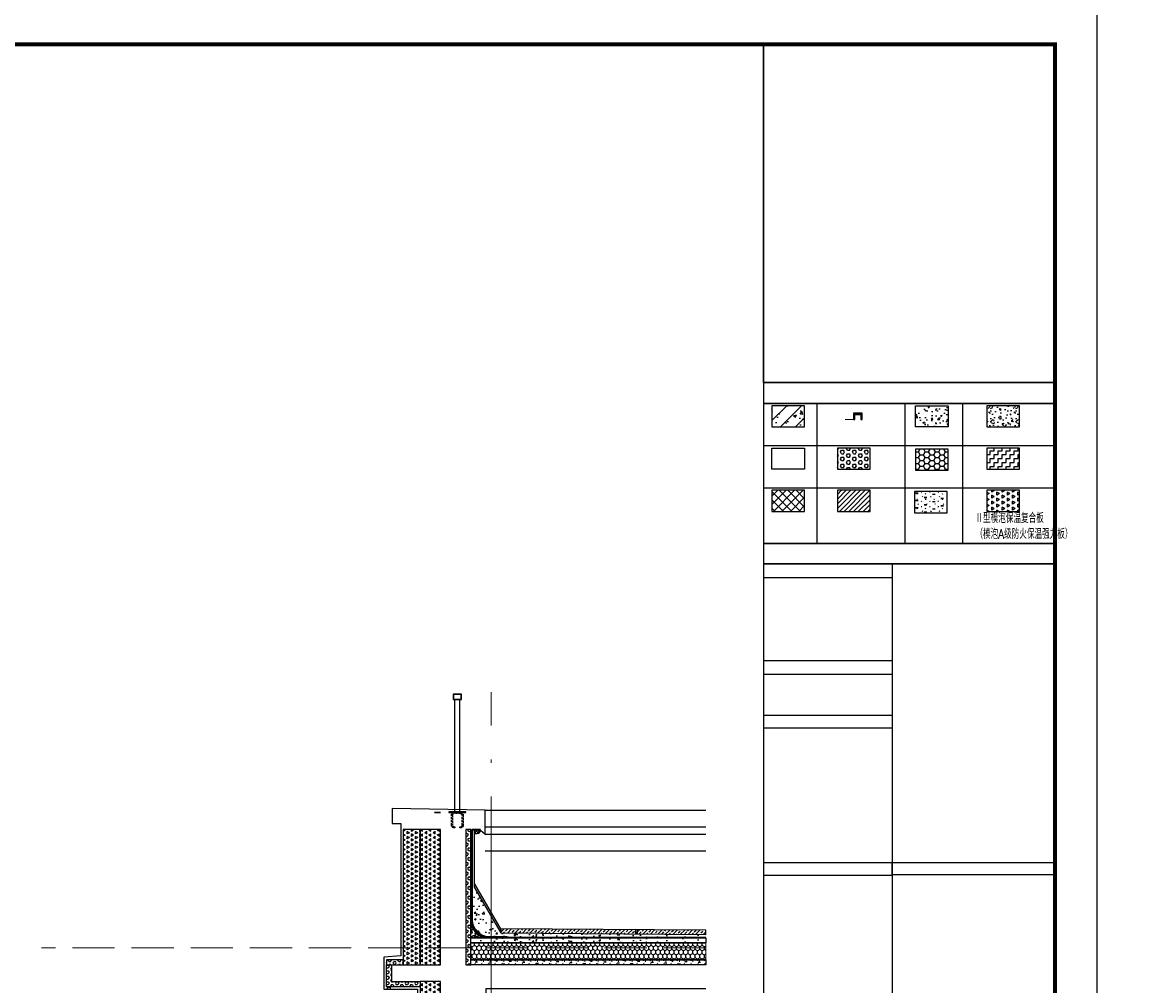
# Model space of a CAD drawing. Extents: x 447288 to 563800, y -194684 to 241749.
# Tile 34 of 91: x 477034 to 483591, y -155954 to -150252. Entities that reach past the tile are written whole.
import ezdxf

# ---------------------------------------------------------------- set-up
doc = ezdxf.new("R2010")
doc.units = 0
doc.header["$LTSCALE"] = 1000
doc.linetypes.add('DASH', pattern=[0.35, 0.25, -0.1])
doc.linetypes.add('DOTE', pattern=[2.4200000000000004, 2, -0.2, 0.02, -0.2])
doc.layers.get('0').update_dxf_attribs({"lineweight": 20})
doc.layers.add('A-ASIS', color=115, linetype='DASH', lineweight=0, plot=False)
for name, color, linetype in [('A-ELEV-LIN1', 40, 'Continuous'), ('A-ELEV-THIN', 7, 'Continuous'), ('A-FACE', 7, 'Continuous'), ('A-GLAZ-MULL', 135, 'Continuous'), ('A-HRAL', 3, 'Continuous'), ('A-L_HATCH-建筑立面填充', 253, 'Continuous'), ('A-OVER', 7, 'Continuous'), ('A-PUB_DIM', 3, 'Continuous'), ('A-WATER-LAYER', 7, 'Continuous'), ('fill', 252, 'Continuous'), ('PUB_HATCH', 8, 'Continuous'), ('PUB_TEXT', 7, 'Continuous'), ('PUB_TITLE', 4, 'Continuous'), ('SURFACE', 6, 'Continuous'), ('墙身图例说明$0$PUB_HATCH', 8, 'Continuous'), ('详图填充-建筑用保温砂浆', 8, 'Continuous'), ('详图填充-细石混凝土、混凝土', 8, 'Continuous'), ('详图现充-水泥砂浆', 8, 'Continuous')]:
    doc.layers.add(name, color=color, linetype=linetype)
doc.layers.add('DOTE', color=10, linetype='DOTE', lineweight=9)
doc.layers.add('详图填充-防水层', color=126, linetype='Continuous', lineweight=200)
doc.styles.add('_TCH_DIM', font='SIMPLEX.shx', dxfattribs={"width": 0.8, "bigfont": 'GBCBIG.shx'})

# ---------------------------------------------------------------- blocks, each defined once
blk = doc.blocks.new('HesiBlk_20210815100903313')
at = {"layer": 'A-FACE'}
blk.add_hatch(color=251, dxfattribs=at).paths.add_polyline_path([(20, 0), (0, 0), (0, -15), (3, -15), (3, -3), (17, -3), (17, -15), (20, -15)])
at = {"layer": 'A-ASIS'}
blk.add_lwpolyline([(0, -15), (-20, -15)], dxfattribs=at)
at = {"layer": 'A-FACE'}
blk.add_lwpolyline([(20, 0), (0, 0), (0, -15), (3, -15), (3, -3), (17, -3), (17, -15), (20, -15)], close=True, dxfattribs=at)
blk = doc.blocks.new('XFBVDA')
at = {"layer": 'A-L_HATCH-建筑立面填充'}
h = blk.add_hatch(dxfattribs=at)
h.set_pattern_fill('TRIANG', color=256, scale=10, angle=90)
h.set_pattern_definition([(150, (356.3454416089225, -1018.11124353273), (-24.74667295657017, -14.28749487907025), [14.28750000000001, -14.28750000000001]), (210, (356.3454416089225, -1018.11124353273), (-2.9565701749e-06, -28.57499487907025), [14.2875, -14.2875]), (90, (343.9720916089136, -1025.254993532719), (-24.74667, 14.2875), [14.2875, -14.2875])])
h.paths.add_polyline_path([(-323.8313267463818, -510.9323963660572), (-323.8313267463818, -610.9323963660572), (-169.2088827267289, -610.9323963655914), (-169.2088827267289, -510.9323963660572)])
at = {"layer": 'fill'}
h = blk.add_hatch(dxfattribs=at)
h.set_pattern_fill('钢筋混凝土', color=256, scale=20, style=0)
h.set_pattern_definition([(45, (-1361.316447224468, 135.9887286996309), (-35.35533905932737, 35.35533905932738), []), (50, (-1361.316447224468, 135.9887286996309), (143.4520365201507, -12.55042699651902), [15, -165]), (355, (-1361.316447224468, 135.9887286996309), (-27.7502667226, 150.4384267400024), [12, -132]), (100.4514, (-1349.362111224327, 134.9428606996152), (115.7018763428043, 137.8879084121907), [12.74803799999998, -140.2284223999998]), (46.1842, (-1361.316447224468, 175.9887286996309), (213.4482097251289, -33.10380286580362), [22.5, -247.5]), (96.63559999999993, (-1343.52909822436, 173.2300672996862), (186.9325411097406, 194.8235741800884), [19.12205759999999, -210.3425999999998]), (351.1842000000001, (-1361.316447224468, 175.9887286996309), (186.9323890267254, 194.823720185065), [18.00000000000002, -198.0000000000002]), (21, (-1341.316447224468, 165.9887286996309), (119.3814104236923, -80.52377813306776), [15, -165]), (326, (-1341.316447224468, 165.9887286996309), (48.66306638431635, 145.0300090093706), [12, -132]), (71.4514, (-1331.368000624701, 159.2784074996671), (168.044525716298, 64.50609934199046), [12.748038, -140.2284224]), (37.5, (-1361.316447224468, 135.9887286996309), (2.431971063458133, 66.57877076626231), [0, -130.4, 0, -134, 0, -132.5]), (7.5, (-1361.316447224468, 135.9887286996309), (52.61390748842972, 78.88234237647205), [0, -76.39999999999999, 0, -127.4, 0, -50.5]), (327.5, (-1405.916447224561, 135.9887286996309), (106.7644872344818, -4.510974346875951), [0, -50, 0, -156, 0, -207]), (317.5, (-1425.916447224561, 135.9887286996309), (116.6372338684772, 20.02099646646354), [0, -65, 0, -103.6, 0, -147])])
h.paths.add_polyline_path([(-1186.688383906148, -110.8991616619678), (-1341.310827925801, -110.8991616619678), (-1341.310827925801, -210.8991616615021), (-1186.688383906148, -210.8991616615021)])
h = blk.add_hatch(dxfattribs=at)
h.set_pattern_fill('混凝土', color=256, scale=10, style=0)
h.set_pattern_definition([(50, (-1026.19588932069, 135.9887286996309), (71.72601826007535, -6.27521349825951), [7.5, -82.5]), (355, (-1026.19588932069, 135.9887286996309), (-13.8751333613, 75.21921337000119), [6, -66]), (100.4514, (-1020.218721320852, 135.465794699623), (57.85093817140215, 68.94395420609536), [6.374018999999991, -70.1142111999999]), (46.1842, (-1026.19588932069, 155.9887286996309), (106.7241048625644, -16.55190143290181), [11.25, -123.75]), (96.63559999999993, (-1017.302214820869, 154.6093979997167), (93.46627055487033, 97.41178709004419), [9.561028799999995, -105.1712999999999]), (351.1842000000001, (-1026.19588932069, 155.9887286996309), (93.46619451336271, 97.41186009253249), [9.000000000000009, -99.00000000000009]), (21, (-1016.19588932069, 150.9887286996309), (59.69070521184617, -40.26188906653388), [7.5, -82.5]), (326, (-1016.19588932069, 150.9887286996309), (24.33153319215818, 72.5150045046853), [6, -66]), (71.4514, (-1011.221666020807, 147.6335680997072), (84.02226285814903, 32.25304967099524), [6.374019, -70.1142112]), (37.5, (-1026.19588932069, 135.9887286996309), (1.215985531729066, 33.28938538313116), [0, -65.19999999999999, 0, -67, 0, -66.25]), (7.5, (-1026.19588932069, 135.9887286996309), (26.30695374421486, 39.44117118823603), [0, -38.2, 0, -63.7, 0, -25.25]), (327.5, (-1048.495889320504, 135.9887286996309), (53.3822436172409, -2.255487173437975), [0, -25, 0, -78, 0, -103.5]), (317.5, (-1058.495889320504, 135.9887286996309), (58.31861693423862, 10.01049823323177), [0, -32.5, 0, -51.8, 0, -73.5])])
h.paths.add_polyline_path([(-661.1902699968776, -110.9656310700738), (-506.5678259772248, -110.9656310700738), (-506.5678259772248, -210.9656310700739), (-661.1902699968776, -210.9656310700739)])
h = blk.add_hatch(dxfattribs=at)
h.set_pattern_fill('加气混凝土', color=256, scale=10, angle=0.000253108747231, style=0)
h.set_pattern_definition([(0.000253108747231, (-443553.731375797, -246828.926279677), (59.99946988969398, 120.0002650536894), [0, -120]), (0.000253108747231, (-443623.9313042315, -246845.126589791), (59.99946988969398, 120.0002650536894), [0, -120]), (0.000253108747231, (-443584.9312989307, -246846.3264175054), (59.99946988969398, 120.0002650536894), [0, -120]), (0.000253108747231, (-443542.3314553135, -246810.9262293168), (59.99946988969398, 120.0002650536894), [0, -120]), (0.000253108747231, (-443592.1312724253, -246852.3264493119), (59.99946988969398, 120.0002650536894), [0, -120]), (0.000253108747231, (-443530.3317892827, -246735.3261763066), (59.99946988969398, 120.0002650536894), [0, -120]), (0.000253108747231, (-443566.9317468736, -246744.9263379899), (59.99946988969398, 120.0002650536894), [0, -120]), (0.000253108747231, (-443547.7316806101, -246759.9262531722), (59.99946988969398, 120.0002650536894), [0, -120]), (0.000253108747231, (-443645.5316700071, -246762.3266852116), (59.99946988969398, 120.0002650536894), [0, -120]), (0.000253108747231, (-443586.7316461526, -246767.7264254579), (59.99946988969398, 120.0002650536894), [0, -120]), (0.000253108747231, (-443609.5315109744, -246798.3265261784), (59.99946988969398, 120.0002650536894), [0, -120]), (0.000253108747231, (-443608.3313121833, -246843.3265208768), (59.99946988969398, 120.0002650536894), [0, -120]), (0.000253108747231, (-443563.3312909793, -246848.1263220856), (59.99946988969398, 120.0002650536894), [0, -120]), (0.000253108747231, (-443530.3315242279, -246795.3261763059), (59.99946988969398, 120.0002650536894), [0, -120]), (0.000253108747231, (-443642.5314420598, -246813.9266719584), (59.99946988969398, 120.0002650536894), [0, -120]), (0.000253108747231, (-443632.3315321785, -246793.5266268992), (59.99946988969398, 120.0002650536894), [0, -120]), (0.000253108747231, (-443585.5314950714, -246801.9264201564), (59.99946988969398, 120.0002650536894), [0, -120]), (0.000253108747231, (-443602.3314182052, -246819.3264943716), (59.99946988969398, 120.0002650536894), [0, -120]), (0.000253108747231, (-443611.9315931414, -246779.7265367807), (59.99946988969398, 120.0002650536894), [0, -120]), (0.000253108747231, (-443596.9317919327, -246734.7264705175), (59.99946988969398, 120.0002650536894), [0, -120]), (0.000253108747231, (-443637.7313307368, -246839.1266507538), (59.99946988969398, 120.0002650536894), [0, -120]), (0.000253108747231, (-443571.7316832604, -246759.3263591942), (59.99946988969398, 120.0002650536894), [0, -120]), (0.000253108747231, (-443627.5316912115, -246757.5266056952), (59.99946988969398, 120.0002650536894), [0, -120]), (0.000253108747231, (-443637.1317601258, -246741.9266481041), (59.99946988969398, 120.0002650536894), [0, -120]), (130.6015471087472, (-443537.7030517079, -246772.89763767), (-300.0015870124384, 359.9986762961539), [5.268310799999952, -2207.422199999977]), (18.43520190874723, (-443546.2744902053, -246770.611961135), (299.9994687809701, 120.0013243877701), [5.421047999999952, -753.5255799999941]), (90.00025310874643, (-443546.2744674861, -246775.7548179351), (59.99946988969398, 120.0002650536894), [5.1428568, -234.85713]), (161.5653041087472, (-443541.1316031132, -246777.469081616), (-300.0005316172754, 119.9986657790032), [5.421048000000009, -753.5255800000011]), (53.13035540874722, (-443541.1316031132, -246777.469081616), (59.99947000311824, 120.0002649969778), [5.714286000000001, -594.2856999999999]), (135.0002531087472, (-443536.5599042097, -246838.6119078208), (-60.00053736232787, 119.999726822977), [4.848731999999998, -334.56252]), (45.00025310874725, (-443543.4170474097, -246838.6119381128), (59.99946950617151, 120.0002645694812), [4.848731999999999, -334.56252]), (135.0002531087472, (-443539.9884606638, -246842.0405029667), (-60.00053736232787, 119.999726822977), [4.848731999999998, -334.56252]), (45.00025310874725, (-443539.9884606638, -246842.0405029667), (59.99946950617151, 120.0002645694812), [4.848731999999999, -334.56252]), (116.5653041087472, (-443594.2745409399, -246758.040743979), (-0.0010706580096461, 239.9999934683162), [6.388765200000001, -127.7753]), (180.0002531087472, (-443597.1317061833, -246752.3264718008), (-60.00053010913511, 119.9997349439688), [6.857143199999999, -113.14285]), (63.43520190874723, (-443606.8459689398, -246758.0407995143), (-0.0010596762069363, 239.9999988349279), [6.388765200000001, -127.7753]), (116.5653041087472, (-443603.9888036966, -246763.7550728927), (-0.0010706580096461, 239.9999934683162), [6.388765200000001, -127.7753]), (0.000253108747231, (-443603.9888036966, -246763.7550728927), (59.99946988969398, 120.0002650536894), [6.857143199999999, -113.14285]), (63.43520190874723, (-443597.1316556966, -246763.7550426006), (-0.0010596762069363, 239.9999988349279), [6.388765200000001, -127.7753]), (107.1029811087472, (-443549.1315101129, -246798.6119673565), (-180.0026436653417, 599.9992057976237), [7.7722692, -3256.5805]), (143.9728791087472, (-443551.4172573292, -246791.1834122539), (-1140.003696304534, 839.9949629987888), [7.7722692, -1624.404]), (180.0002531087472, (-443557.7029915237, -246786.6120112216), (-60.00053010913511, 119.9997349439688), [7.4285712, -112.57142]), (36.02762640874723, (-443571.4172565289, -246791.1835006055), (1139.99628079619, 840.0050269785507), [7.772269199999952, -1624.403999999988]), (71.56530420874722, (-443573.702940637, -246798.0406479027), (179.997350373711, 600.0007941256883), [7.228063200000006, -751.7185600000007]), (107.1029811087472, (-443571.4171934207, -246805.4692138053), (-180.0026436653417, 599.9992057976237), [7.7722692, -3256.5805]), (143.9728791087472, (-443565.1314592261, -246810.0406100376), (-1140.003696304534, 839.9949629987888), [7.7722692, -1624.404]), (0.000253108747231, (-443565.1314592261, -246810.0406100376), (59.99946988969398, 120.0002650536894), [7.4285712, -112.57142]), (36.02762640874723, (-443557.7028880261, -246810.0405772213), (1139.99628079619, 840.0050269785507), [7.772269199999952, -1624.403999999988]), (71.56530420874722, (-443551.4171942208, -246805.4691254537), (179.997350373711, 600.0007941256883), [7.228063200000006, -751.7185600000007]), (150.2553711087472, (-443547.9889002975, -246742.6119691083), (-180.0005305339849, 119.9992033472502), [4.607003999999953, -962.8639199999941]), (90.00025310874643, (-443551.9888898, -246744.8976999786), (59.99946988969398, 120.0002650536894), [4.571428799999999, -235.42855]), (29.74513440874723, (-443551.9888898, -246744.8976999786), (179.9994699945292, 120.0007946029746), [4.607004, -962.8639200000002]), (116.5653041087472, (-443575.9885237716, -246827.7549499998), (-0.0010706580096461, 239.9999934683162), [6.388765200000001, -127.7753]), (168.6903201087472, (-443578.8456914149, -246822.0406706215), (-540.0005305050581, 119.9976114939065), [5.827450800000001, -1217.9371]), (41.18617820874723, (-443589.1313935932, -246824.8978560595), (1499.99415969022, 1320.00661481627), [6.074368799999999, -2545.160400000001]), (90.00025310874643, (-443589.1313683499, -246830.6121480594), (59.99946988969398, 120.0002650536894), [5.714286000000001, -234.2857]), (138.8143271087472, (-443584.5599218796, -246834.6121238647), (-1500.00580453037, 1319.993382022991), [6.074368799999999, -2545.160400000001]), (16.69949730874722, (-443584.5599218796, -246834.6121238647), (1979.997334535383, 600.0087405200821), [5.965890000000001, -2499.707500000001]), (60.94564900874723, (-443578.8456434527, -246832.8978146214), (59.99946973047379, 120.0002639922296), [5.8832172, -2465.0679]), (109.9833591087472, (-443626.2744591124, -246777.4694577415), (-300.0037118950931, 839.9986724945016), [6.688400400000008, -2802.439500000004]), (155.5562981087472, (-443628.5601988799, -246771.1837526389), (-780.0015932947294, 359.9965468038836), [6.904597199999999, -2893.0263]), (24.44420780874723, (-443641.1316268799, -246771.1838081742), (779.9984100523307, 360.003443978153), [6.904597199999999, -2893.0263]), (70.01714650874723, (-443643.4173111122, -246777.4695334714), (299.9962901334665, 840.0013231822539), [6.6884004, -2802.439500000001]), (109.9833591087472, (-443641.1315713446, -246783.755237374), (-300.0037118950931, 839.9986724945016), [6.688400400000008, -2802.439500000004]), (160.0171461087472, (-443634.8458412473, -246786.0409240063), (-300.000530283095, 119.9986692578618), [6.6884004, -1397.8755]), (19.98335960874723, (-443634.8458412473, -246786.0409240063), (299.9994682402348, 120.0013250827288), [6.6884004, -1397.8755]), (70.01714650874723, (-443628.5601433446, -246783.7551818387), (299.9962901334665, 840.0013231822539), [6.6884004, -2802.439500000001]), (122.0056361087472, (-443581.7029839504, -246788.3264036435), (-60.00053816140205, 119.9997288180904), [5.3908464, -1126.6868]), (18.43520190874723, (-443589.7029957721, -246785.4692953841), (299.9994687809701, 120.0013243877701), [5.421047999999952, -753.5255799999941]), (90.00025310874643, (-443589.702973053, -246790.6121533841), (59.99946988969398, 120.0002650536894), [5.1428568, -234.85713]), (161.5653041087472, (-443584.5601086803, -246792.3264158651), (-300.0005316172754, 119.9986657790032), [5.421048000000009, -753.5255800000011]), (54.46257530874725, (-443584.5601086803, -246792.3264158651), (419.9973488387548, 600.0018544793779), [4.915614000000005, -2059.642300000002]), (116.5653041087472, (-443616.5599944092, -246817.4694132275), (-0.0010706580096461, 239.9999934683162), [6.388765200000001, -127.7753]), (180.0002531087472, (-443619.4171596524, -246811.7551338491), (-60.00053010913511, 119.9997349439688), [6.285714, -113.71428]), (59.03649650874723, (-443629.131422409, -246817.4694687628), (59.99947008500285, 120.0002644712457), [6.663945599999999, -1392.7644]), (120.9640091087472, (-443625.7028291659, -246823.1837336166), (-60.00053830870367, 119.9997294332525), [6.663945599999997, -1392.764399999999]), (0.000253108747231, (-443625.7028291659, -246823.1837336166), (59.99946988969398, 120.0002650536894), [6.285714, -113.71428]), (63.43520190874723, (-443619.4171091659, -246823.183705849), (-0.0010596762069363, 239.9999988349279), [6.388765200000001, -127.7753])])
h.paths.add_polyline_path([(-169.204182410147, -110.9323963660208), (-323.8266264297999, -110.9323963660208), (-323.8266264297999, -210.9323963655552), (-169.204182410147, -210.9323963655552)])
h = blk.add_hatch(dxfattribs=at)
h.set_pattern_fill('HEX', color=256, scale=10, style=0)
h.set_pattern_definition([(0, (-1741.154689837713, 135.9887286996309), (0, 16.49778), [9.525, -19.05]), (119.9999999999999, (-1741.154689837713, 135.9887286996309), (-14.28749658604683, -8.248889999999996), [9.524999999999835, -19.04999999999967]), (60, (-1731.629689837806, 135.9887286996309), (-14.28749658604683, 8.248890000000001), [9.525, -19.05])])
h.paths.add_polyline_path([(-1031.149070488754, -310.9656310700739), (-1031.149070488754, -410.9656310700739), (-876.5266264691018, -410.9656310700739), (-876.5266264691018, -310.9656310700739)])
h = blk.add_hatch(dxfattribs=at)
h.set_pattern_fill('纤维材料', color=256, scale=10)
h.set_pattern_definition([(0, (-998493.9454929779, 579038.3795890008), (18.75, 18.75), [18.75, -18.75]), (90, (-998475.195492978, 579038.3795890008), (-18.75, 18.75), [18.75, -18.75])])
h.paths.add_polyline_path([(-323.8289767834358, -310.9656310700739), (-323.8289767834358, -410.9656310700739), (-169.2065327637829, -410.9656310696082), (-169.2065327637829, -310.9656310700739)])
h = blk.add_hatch(dxfattribs=at)
h.set_pattern_fill('HONEY', color=256, scale=10)
h.set_pattern_definition([(0, (356.3454416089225, -1018.11124353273), (23.8125, 13.74815), [15.875, -31.75]), (119.9999999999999, (356.3454416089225, -1018.11124353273), (-23.81249715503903, 13.74815492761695), [15.87499999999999, -31.74999999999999]), (60, (356.3454416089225, -1018.11124353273), (2.8449609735e-06, 27.49630492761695), [-31.75, 15.875])])
h.paths.add_polyline_path([(-507.0414743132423, -315.9075180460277), (-661.6639183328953, -315.9075180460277), (-661.6639183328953, -415.907518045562), (-507.0414743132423, -415.907518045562)])
h = blk.add_hatch(dxfattribs=at)
h.set_pattern_fill('ANSI31', color=256, scale=10, angle=0.000253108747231, style=0)
h.set_pattern_definition([(45.00025310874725, (-443606.4475186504, -247192.3596707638), (-11.22536973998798, 11.22527056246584), [])])
h.paths.add_polyline_path([(-1031.1402572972, -510.9656310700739), (-1031.1402572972, -610.9656310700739), (-876.5178132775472, -610.9656310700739), (-876.5178132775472, -510.9656310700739)])
at = {"layer": 'PUB_HATCH'}
h = blk.add_hatch(dxfattribs=at)
h.set_pattern_fill('多孔材料', color=256, scale=10, style=0)
h.set_pattern_definition([(45, (-440731.6180893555, -230634.2207364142), (-20.00002033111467, 20.00002033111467), []), (135, (-440731.6180893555, -230634.2207364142), (-20.00002033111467, -20.00002033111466), [])])
h.paths.add_polyline_path([(-1341.313178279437, -510.9656310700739), (-1341.313178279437, -610.9656310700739), (-1186.690734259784, -610.9656310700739), (-1186.690734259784, -510.9656310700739)])
at = {"layer": '墙身图例说明$0$PUB_HATCH'}
h = blk.add_hatch(dxfattribs=at)
h.set_pattern_fill('焦渣矿渣', color=256, scale=10)
h.set_pattern_definition([(0, (-444275.8369940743, -247198.51501474), (20, 34.64), [4, -36]), (300, (-444275.8369940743, -247198.51501474), (39.99911998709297, -0.0005080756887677), [4, -36]), (240, (-444271.8369940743, -247198.51501474), (19.99911998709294, -34.64050807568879), [4.000000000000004, -36.00000000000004]), (270, (-444259.8369940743, -247198.51501474), (40, -20.00000000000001), [6, -28.64]), (270, (-444255.8369940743, -247198.51501474), (40, -20.00000000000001), [6, -28.64]), (270, (-444251.8369940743, -247198.51501474), (40, -20.00000000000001), [6, -28.64])])
h.paths.add_polyline_path([(-510.9072886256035, -517.1209750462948), (-665.5297326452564, -517.1209750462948), (-665.5297326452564, -617.1209750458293), (-510.9072886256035, -617.1209750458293)])
for points in [[(-1380.000000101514, 7.276e-12), (0, 7.276e-12), (0, -99.99999999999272), (-1380.000000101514, -99.99999999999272)], [(-1186.688383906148, -110.8991616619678), (-1341.310827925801, -110.8991616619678), (-1341.310827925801, -210.8991616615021), (-1186.688383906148, -210.8991616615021)], [(-661.1902699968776, -110.9656310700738), (-506.5678259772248, -110.9656310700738), (-506.5678259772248, -210.9656310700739), (-661.1902699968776, -210.9656310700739)], [(-169.204182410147, -110.9323963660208), (-323.8266264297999, -110.9323963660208), (-323.8266264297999, -210.9323963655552), (-169.204182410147, -210.9323963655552)], [(-1341.310828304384, -310.9636042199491), (-1186.688384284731, -310.9636042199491), (-1186.688384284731, -410.963604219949), (-1341.310828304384, -410.963604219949)], [(-1031.149070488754, -310.9656310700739), (-1031.149070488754, -410.9656310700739), (-876.5266264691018, -410.9656310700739), (-876.5266264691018, -310.9656310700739)], [(-323.8289767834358, -310.9656310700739), (-323.8289767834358, -410.9656310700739), (-169.2065327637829, -410.9656310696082), (-169.2065327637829, -310.9656310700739)], [(-507.0414743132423, -315.9075180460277), (-661.6639183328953, -315.9075180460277), (-661.6639183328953, -415.907518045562), (-507.0414743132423, -415.907518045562)], [(-1341.313178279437, -510.9656310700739), (-1341.313178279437, -610.9656310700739), (-1186.690734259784, -610.9656310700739), (-1186.690734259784, -510.9656310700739)], [(-1031.1402572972, -510.9656310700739), (-1031.1402572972, -610.9656310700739), (-876.5178132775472, -610.9656310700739), (-876.5178132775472, -510.9656310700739)], [(-510.9072886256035, -517.1209750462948), (-665.5297326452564, -517.1209750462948), (-665.5297326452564, -617.1209750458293), (-510.9072886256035, -617.1209750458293)], [(-323.8313267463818, -510.9323963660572), (-323.8313267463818, -610.9323963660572), (-169.2088827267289, -610.9323963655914), (-169.2088827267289, -510.9323963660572)], [(-1380.001375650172, -762.6508601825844), (-0.0048287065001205, -762.6508601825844), (-0.00172652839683, -3367.39566172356), (-1379.998273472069, -3367.39566172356)]]:
    blk.add_lwpolyline(points, close=True)
at = {"layer": 'A-FACE'}
blk.add_lwpolyline([(-820.3515221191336, -858.3166326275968), (-0.0047147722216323, -858.3158138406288)], dxfattribs=at)
at = {"layer": 'A-OVER'}
blk.add_lwpolyline([(-1380.000000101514, -99.99999999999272), (0, -99.99999999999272), (-0.0058752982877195, -762.6508601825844), (-1380.005875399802, -762.6508601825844)], close=True, dxfattribs=at)
at = {"layer": 'A-OVER', "color": 1}
for points in [[(-1380.001137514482, -858.3158843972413), (-771.9595634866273, -858.3157492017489), (-771.9595634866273, -925.3775109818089), (-1380.001137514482, -925.3776461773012)], [(-1380.001165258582, -1316.807004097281), (-771.9591241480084, -1316.806868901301), (-771.9591241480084, -1382.581791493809), (-1380.001165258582, -1382.581926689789)], [(-1380.005318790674, -1575.765824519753), (-771.9588775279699, -1575.765758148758), (-771.9588775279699, -1637.643177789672), (-1380.005318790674, -1637.643244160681)], [(-1380.011531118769, -2272.076866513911), (-771.9582093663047, -2272.076800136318), (-771.9582093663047, -2333.954219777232), (-1380.011531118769, -2333.95428615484)], [(-771.9582107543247, -2272.076800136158), (-0.0029958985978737, -2272.07638428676), (-0.0029958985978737, -2331.060833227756), (-771.9582107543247, -2331.06124907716)], [(-771.9574787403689, -3036.17998881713), (-0.0020873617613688, -3036.179430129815), (-0.0020873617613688, -3092.664206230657), (-771.9574787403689, -3092.664764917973)]]:
    blk.add_lwpolyline(points, close=True, dxfattribs=at)
at = {"layer": 'A-OVER'}
blk.add_lwpolyline([(-771.9595956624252, -858.3152540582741), (-771.9571880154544, -3367.39566172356)], dxfattribs=at)
at = {"layer": 'A-PUB_DIM'}
for p, q in [((-0.0011753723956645, -300.0664694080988), (-1380.001175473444, -300.0664694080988)), ((-0.0023503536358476, -500.0664694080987), (-1380.00235045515, -500.0664694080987)), ((-0.0023503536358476, -700.0664694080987), (-0.0039360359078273, -700.0664694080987)), ((-0.003525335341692, -762.6508601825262), (-1380.003525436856, -762.6508601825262)), ((-0.0035101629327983, -858.3158138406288), (-1380.003510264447, -858.3158138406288))]:
    blk.add_line(p, q, dxfattribs=at)
for points in [[(-1128.404625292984, -99.99999999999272), (-1128.404625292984, -762.6508601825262)], [(-711.41979811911, -99.99999999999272), (-711.41979811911, -762.6508601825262)], [(-439.1058523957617, -99.99999999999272), (-439.1058523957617, -762.6508601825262)], [(-1128.404625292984, -762.6357884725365), (-1128.404625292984, -762.6508601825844)], [(-730.000000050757, -762.6357884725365), (-730.000000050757, -762.6508601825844)], [(-421.5592408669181, -762.6357884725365), (-421.5592408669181, -762.6508601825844)]]:
    blk.add_lwpolyline(points, dxfattribs=at)
at = {"xscale": 2, "yscale": 2, "zscale": 2}
blk.add_blockref('HesiBlk_20210815100903313', (-954.3405080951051, -146.393227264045), dxfattribs=at)
at = {"layer": 'PUB_TEXT', "color": 1, "insert": (-377.6459092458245, -620.4555624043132), "char_height": 30, "attachment_point": 1, "style": '_TCH_DIM'}
blk.add_mtext('{\\H1.5x;Ⅱ型模泡保温复合板\\P（模泡A级防火保温强力板） }', dxfattribs=at)
blk = doc.blocks.new('*U188')
at = {"layer": 'PUB_HATCH'}
h = blk.add_hatch(dxfattribs=at)
h.set_pattern_fill('HEX', color=256, scale=10, style=0)
h.set_pattern_definition([(0, (-753316.3483564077, 93899.3072005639), (0, 16.49778), [9.525, -19.05]), (120, (-753316.3483564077, 93899.3072005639), (-14.28749658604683, -8.248889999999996), [9.524999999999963, -19.04999999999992]), (60, (-753306.8233564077, 93899.3072005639), (-14.28749658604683, 8.248890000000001), [9.525, -19.05])])
h.paths.add_polyline_path([(-30.00000275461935, 30.00000275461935), (-30.00000275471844, -99.99999889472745), (-9.90887e-11, -99.99999889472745), (0, 0), (329.9255287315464, -5.82077e-11), (329.9255287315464, 30.00000275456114)])
at = {"layer": 'SURFACE'}
blk.add_lwpolyline([(-30.00000275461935, 30.00000275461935), (-30.00000275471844, -99.99999889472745), (-9.90887e-11, -99.99999889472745), (0, 0), (329.9255287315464, -5.82077e-11), (329.9255287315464, 30.00000275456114)], close=True, dxfattribs=at)
blk = doc.blocks.new('*U306')
at = {"layer": 'fill'}
h = blk.add_hatch(dxfattribs=at)
h.set_pattern_fill('TRIANG', color=256, scale=10, angle=90, style=0)
h.set_pattern_definition([(150, (0, 3558.20782674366), (-24.74667295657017, -14.28749487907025), [14.2875, -14.2875]), (210, (0, 3558.20782674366), (-2.9565701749e-06, -28.57499487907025), [14.2875, -14.2875]), (90, (-12.37335, 3551.064076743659), (-24.74667, 14.2875), [14.2875, -14.2875])])
h.paths.add_polyline_path([(-20, 2229.103909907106), (100, 2229.103909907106), (100, 1429.103916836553), (-20, 1429.103916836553)])
at = {"layer": 'SURFACE'}
blk.add_lwpolyline([(-20, 2229.103909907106), (100, 2229.103909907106), (100, 1429.103916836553), (-20, 1429.103916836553)], close=True, dxfattribs=at)
blk = doc.blocks.new('*U212')
at = {"layer": 'PUB_HATCH'}
h = blk.add_hatch(dxfattribs=at)
h.set_pattern_fill('HEX', color=256, scale=10, style=0)
h.set_pattern_definition([(0, (-753476.348362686, 93999.30724585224), (0, 16.49778), [9.525, -19.05]), (120, (-753476.348362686, 93999.30724585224), (-14.28749658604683, -8.248889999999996), [9.52499999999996, -19.04999999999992]), (60, (-753466.8233626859, 93999.30724585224), (-14.28749658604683, 8.248890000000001), [9.525, -19.05])])
h.paths.add_polyline_path([(-30.00000275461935, 30.00000275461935), (-30.00000275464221, 4.63936048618e-05), (-2.28653e-11, 4.63936048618e-05), (0, 0), (169.925522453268, -5.82077e-11), (169.925522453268, 30.00000275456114)])
at = {"layer": 'SURFACE'}
blk.add_lwpolyline([(-30.00000275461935, 30.00000275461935), (-30.00000275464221, 4.63936048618e-05), (-2.28653e-11, 4.63936048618e-05), (0, 0), (169.925522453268, -5.82077e-11), (169.925522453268, 30.00000275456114)], close=True, dxfattribs=at)
blk = doc.blocks.new('*U214')
at = {"layer": 'PUB_HATCH'}
h = blk.add_hatch(dxfattribs=at)
h.set_pattern_fill('HEX', color=256, scale=10, style=0)
h.set_pattern_definition([(0, (-753476.3490283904, 93899.3072005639), (0, 16.49778), [9.525, -19.05]), (120, (-753476.3490283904, 93899.3072005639), (-14.28749658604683, -8.248889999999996), [9.52499999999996, -19.04999999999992]), (60, (-753466.8240283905, 93899.3072005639), (-14.28749658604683, 8.248890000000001), [9.525, -19.05])])
h.paths.add_polyline_path([(-30.00000275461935, 30.00000275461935), (-30.00000275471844, -99.99999889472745), (-9.90887e-11, -99.99999889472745), (0, 0), (169.9248567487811, -5.82077e-11), (169.9248567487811, 30.00000275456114)])
at = {"layer": 'SURFACE'}
blk.add_lwpolyline([(-30.00000275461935, 30.00000275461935), (-30.00000275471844, -99.99999889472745), (-9.90887e-11, -99.99999889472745), (0, 0), (169.9248567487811, -5.82077e-11), (169.9248567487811, 30.00000275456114)], close=True, dxfattribs=at)
blk = doc.blocks.new('*U213')
at = {"layer": 'PUB_HATCH'}
h = blk.add_hatch(dxfattribs=at)
h.set_pattern_fill('HEX', color=256, scale=10, style=0)
h.set_pattern_definition([(0, (-753576.253124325, 93999.30724585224), (0, 16.49778), [9.525, -19.05]), (120, (-753576.253124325, 93999.30724585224), (-14.28749658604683, -8.248889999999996), [9.524999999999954, -19.04999999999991]), (60, (-753566.7281243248, 93999.30724585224), (-14.28749658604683, 8.248890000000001), [9.525, -19.05])])
h.paths.add_polyline_path([(-30.00000275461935, 30.00000275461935), (-30.00000275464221, 4.63936048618e-05), (-2.28653e-11, 4.63936048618e-05), (0, 0), (70.02076081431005, -5.82077e-11), (70.02076081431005, 30.00000275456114)])
at = {"layer": 'SURFACE'}
blk.add_lwpolyline([(-30.00000275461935, 30.00000275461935), (-30.00000275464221, 4.63936048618e-05), (-2.28653e-11, 4.63936048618e-05), (0, 0), (70.02076081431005, -5.82077e-11), (70.02076081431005, 30.00000275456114)], close=True, dxfattribs=at)
blk = doc.blocks.new('*U215')
at = {"layer": 'fill'}
h = blk.add_hatch(dxfattribs=at)
h.set_pattern_fill('TRIANG', color=256, scale=10, angle=90, style=0)
h.set_pattern_definition([(150, (0, 3558.207811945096), (-24.74667295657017, -14.28749487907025), [14.2875, -14.2875]), (210, (0, 3558.207811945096), (-2.9565701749e-06, -28.57499487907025), [14.2875, -14.2875]), (90, (-12.37335, 3551.064061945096), (-24.74667, 14.2875), [14.2875, -14.2875])])
h.paths.add_polyline_path([(-20, 2129.103909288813), (100, 2129.103909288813), (100, 1529.103902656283), (-20, 1529.103902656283)])
at = {"layer": 'SURFACE'}
blk.add_lwpolyline([(-20, 2129.103909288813), (100, 2129.103909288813), (100, 1529.103902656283), (-20, 1529.103902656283)], close=True, dxfattribs=at)
blk = doc.blocks.new('A$C43A258F8')
at = {"layer": 'A-GLAZ-MULL'}
blk.add_lwpolyline([(0, -50), (0, 50), (5, 50), (5, -50)], close=True, dxfattribs=at)
at = {"layer": 'A-GLAZ-MULL', "linetype": 'DASH', "ltscale": 0.05}
blk.add_lwpolyline([(79, 35), (21, 35, 0.4142135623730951), (5, 19), (5, -19, 0.4142135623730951), (21, -35), (79, -35, 0.4142135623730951), (95, -19), (95, -14), (89, -14), (89, -19, -0.4142135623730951), (79, -29), (21, -29, -0.4142135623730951), (11, -19), (11, 19, -0.4142135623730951), (21, 29), (79, 28.99999999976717, -0.4142135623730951), (89, 18.99999999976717), (89, 14), (95, 14), (95, 18.99999999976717, 0.4142135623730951), (79, 34.99999999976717)], format="xyb", dxfattribs=at)
blk = doc.blocks.new('*U305')
at = {"layer": 'A-HRAL'}
for points in [[(-74.99999999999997, 695.0000074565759), (-74.99999999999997, 665.000007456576), (-24.99999999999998, 665.000007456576), (-24.99999999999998, 695.0000074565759)], [(-72.99999999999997, 693.000007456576), (-72.99999999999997, 667.0000074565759), (-26.99999999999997, 667.0000074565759), (-26.99999999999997, 693.000007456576)]]:
    blk.add_lwpolyline(points, close=True, dxfattribs=at)
for points in [[(-64.99999998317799, 1.02154445e-08), (-64.99999999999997, 665.000007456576)], [(-34.99999998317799, 1.02154445e-08), (-34.99999999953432, 665.000007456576)]]:
    blk.add_lwpolyline(points, dxfattribs=at)
at = {"layer": 'A-GLAZ-MULL', "xscale": -1, "rotation": 90}
blk.add_blockref('A$C43A258F8', (-50, 0), dxfattribs=at)
blk = doc.blocks.new('fxgs')
h = blk.add_hatch()
h.set_pattern_fill('ANSI33', color=253, scale=9.999999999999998)
h.set_pattern_definition([(45, (-396717.2068701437, -189334.1899540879), (-22.45064030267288, 22.45064030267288), []), (45, (-396694.7562201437, -189334.1899540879), (-22.45064030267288, 22.45064030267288), [15.875, -7.9375])])
h.paths.add_polyline_path([(1321.15382343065, 298.8183689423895), (1321.403810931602, 323.8171190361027), (107.0071661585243, 332.9863016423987), (107.0072347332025, 307.9850509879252)])
at = {"layer": 'fill'}
h = blk.add_hatch(dxfattribs=at)
h.set_pattern_fill('TRIANG', color=256, scale=10, angle=90, style=0)
h.set_pattern_definition([(150, (-650656.4063907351, -19431.84150360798), (-24.74667295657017, -14.28749487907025), [14.2875, -14.2875]), (210, (-650656.4063907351, -19431.84150360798), (-2.9565701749e-06, -28.57499487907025), [14.2875, -14.2875]), (90, (-650668.7797407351, -19438.98525360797), (-24.74667, 14.2875), [14.2875, -14.2875])])
h.paths.add_polyline_path([(-370.1069527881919, 919.9999968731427), (-470.0034323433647, 919.9999968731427), (-469.8995905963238, 120.0000038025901), (-370.003111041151, 120.0000038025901)])
at = {"layer": 'PUB_HATCH'}
h = blk.add_hatch(dxfattribs=at)
h.set_pattern_fill('ANSI37', color=256, scale=8)
h.set_pattern_definition([(45, (-692676.0292060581, -202803.6510101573), (-8.980256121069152, 8.980256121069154), []), (135, (-692676.0292060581, -202803.6510101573), (-8.980256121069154, -8.980256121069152), [])])
edge = h.paths.add_edge_path()
edge.add_line((-49.99999897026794, 895.879573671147), (-32.78223605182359, 895.8795726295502))
edge.add_arc((-34.62226738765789, 917.6552965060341), 21.85332619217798, 274.8299740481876, 358.0013226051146)
edge.add_line((-12.78223605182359, 916.8931310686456), (-49.99999765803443, 916.8931308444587))
edge.add_line((-49.99999765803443, 916.8931308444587), (-49.99999897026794, 895.879573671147))
h = blk.add_hatch(dxfattribs=at)
h.set_pattern_fill('HONEY', color=256, scale=10, angle=90)
h.set_pattern_definition([(90, (-33877.37365169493, -17818.30524418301), (-13.74815, 23.8125), [15.875, -31.75]), (210, (-33877.37365169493, -17818.30524418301), (-13.74815492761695, -23.81249715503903), [15.875, -31.75]), (150, (-33877.37365169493, -17818.30524418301), (-27.49630492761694, 2.8449609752e-06), [-31.75, 15.875])])
h.paths.add_polyline_path([(-69.99999839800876, 249.9295559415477), (-69.99999840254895, 220.0000112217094), (-69.99999839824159, 220.0000112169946), (-69.99999839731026, 149.9295559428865), (1321.153823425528, 149.9295543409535), (1321.153823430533, 249.9295543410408)])
h = blk.add_hatch(dxfattribs=at)
h.set_pattern_fill('焦渣矿渣', color=256, scale=10)
h.set_pattern_definition([(0, (-32697.25853552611, -17768.23480995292), (20, 34.64), [4, -36]), (300, (-32697.25853552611, -17768.23480995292), (39.99911998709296, -0.0005080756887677), [4, -36]), (240, (-32693.25853552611, -17768.23480995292), (19.99911998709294, -34.64050807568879), [4, -36]), (270, (-32681.2585355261, -17768.23480995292), (40, -20.00000000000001), [6, -28.64]), (270, (-32677.2585355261, -17768.23480995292), (40, -20.00000000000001), [6, -28.64]), (270, (-32673.2585355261, -17768.23480995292), (40, -20.00000000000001), [6, -28.64])])
h.paths.add_polyline_path([(-69.9999984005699, 149.9295559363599), (1321.153823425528, 149.9295543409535), (1321.153823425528, 119.9999885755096), (-69.9999984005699, 119.9999901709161)])
at = {"layer": '详图填充-建筑用保温砂浆'}
h = blk.add_hatch(dxfattribs=at)
h.set_pattern_fill('HEX', color=256, scale=10, angle=270, style=0)
h.set_pattern_definition([(270, (-32335.87757651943, -17438.82378373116), (16.49778, -3e-15), [9.525, -19.05]), (29.99999999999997, (-32335.87757651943, -17438.82378373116), (-8.248889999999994, 14.28749658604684), [9.525, -19.05]), (330, (-32335.87757651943, -17448.34878373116), (8.248890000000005, 14.28749658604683), [9.525, -19.05])])
h.paths.add_polyline_path([(-69.99999765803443, 920.0006159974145), (-99.99999765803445, 920.0006159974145), (-99.99999839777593, 120.000000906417), (-69.99999839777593, 120.000000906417)])
at = {"layer": '详图填充-细石混凝土、混凝土'}
h = blk.add_hatch(dxfattribs=at)
h.set_pattern_fill('混凝土', color=256, scale=15)
h.set_pattern_definition([(50, (-361.4564402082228, 148.5582118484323), (107.589027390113, -9.412820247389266), [11.25, -123.75]), (355, (-361.4564402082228, 148.5582118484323), (-20.81270004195, 112.8288200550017), [9, -99]), (100.4514, (-352.4906882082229, 147.7738108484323), (86.77640725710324, 103.415931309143), [9.5610285, -105.1713168]), (46.1842, (-361.4564402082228, 178.5582118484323), (160.0861572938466, -24.82785214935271), [16.875, -185.625]), (96.6356, (-348.1159284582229, 176.4892157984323), (140.1994058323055, 146.1176806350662), [14.3415432, -157.75695]), (351.1842000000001, (-361.4564402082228, 178.5582118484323), (140.1992917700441, 146.1177901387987), [13.5, -148.5]), (21, (-346.4564402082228, 171.0582118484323), (89.53605781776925, -60.39283359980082), [11.25, -123.75]), (326, (-346.4564402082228, 171.0582118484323), (36.49729978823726, 108.7725067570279), [9, -99]), (71.4514, (-338.9951052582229, 166.0254709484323), (126.0333942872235, 48.37957450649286), [9.5610285, -105.1713168]), (37.5, (-361.4564402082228, 148.5582118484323), (1.8239782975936, 49.93407807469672), [0, -97.80000000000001, 0, -100.5, 0, -99.375]), (7.499999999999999, (-361.4564402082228, 148.5582118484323), (39.46043061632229, 59.16175678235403), [0, -57.3, 0, -95.54999999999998, 0, -37.875]), (327.5, (-394.9064402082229, 148.5582118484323), (80.07336542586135, -3.383230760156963), [0, -37.5, 0, -117, 0, -155.25]), (317.5, (-409.9064402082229, 148.5582118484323), (87.47792540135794, 15.01574734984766), [0, -48.75, 0, -77.69999999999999, 0, -110.25])])
edge = h.paths.add_edge_path()
edge.add_line((-49.99999839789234, 579.9295559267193), (107.0072347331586, 307.9850509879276))
edge.add_line((107.0072347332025, 307.9850509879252), (1321.403821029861, 298.8183705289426))
edge.add_line((1321.403821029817, 298.8183705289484), (1321.479302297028, 278.8180856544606))
edge.add_line((1321.479302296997, 278.8180856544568), (150.4190557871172, 282.9295559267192))
edge.add_line((150.4190557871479, 282.9295559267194), (44.2095286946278, 287.9295559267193))
edge.add_arc((36.97141959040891, 386.6361617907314), 98.97163363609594, 180.1196065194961, 274.1939660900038, ccw=False)
edge.add_line((-61.99999839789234, 386.4295559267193), (-61.99999839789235, 579.739189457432))
edge.add_line((-61.99999839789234, 579.739189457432), (-49.99999839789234, 579.9295559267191))
h = blk.add_hatch(dxfattribs=at)
h.set_pattern_fill('混凝土', color=256, scale=5)
h.set_pattern_definition([(50, (-467555.8775765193, -289773.8052441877), (35.86300913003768, -3.137606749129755), [3.75, -41.25]), (355, (-467555.8775765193, -289773.8052441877), (-6.93756668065, 37.6096066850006), [3, -33]), (100.4514, (-467552.8889925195, -289774.0667111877), (28.92546908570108, 34.47197710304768), [3.1870095, -35.0571056]), (46.18420000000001, (-467555.8775765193, -289763.8052441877), (53.36205243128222, -8.275950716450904), [5.624999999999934, -61.87499999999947]), (96.6356, (-467551.4307392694, -289764.4949095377), (46.73313527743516, 48.70589354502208), [4.780514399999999, -52.58565]), (351.1842000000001, (-467555.8775765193, -289763.8052441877), (46.73309725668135, 48.70593004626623), [4.5, -49.5]), (21, (-467550.8775765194, -289766.3052441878), (29.84535260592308, -20.13094453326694), [3.75, -41.25]), (326, (-467550.8775765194, -289766.3052441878), (12.16576659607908, 36.25750225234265), [3, -33]), (71.4514, (-467548.3904648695, -289767.9828244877), (42.01113142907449, 16.12652483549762), [3.1870095, -35.0571056]), (37.5, (-467555.8775765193, -289773.8052441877), (0.6079927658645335, 16.64469269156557), [0, -32.6, 0, -33.5, 0, -33.125]), (7.499999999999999, (-467555.8775765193, -289773.8052441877), (13.15347687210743, 19.72058559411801), [0, -19.1, 0, -31.85, 0, -12.625]), (327.5, (-467567.0275765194, -289773.8052441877), (26.69112180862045, -1.127743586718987), [0, -12.5, 0, -39, 0, -51.75]), (317.5, (-467572.0275765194, -289773.8052441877), (29.15930846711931, 5.005249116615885), [0, -16.25, 0, -25.9, 0, -36.75])])
edge = h.paths.add_edge_path()
edge.add_line((30.00000160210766, 279.9295559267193), (-69.99999839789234, 279.9295559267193))
edge.add_line((-69.99999839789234, 279.9295559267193), (-69.99999839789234, 379.9295559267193))
edge.add_arc((30.00000160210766, 379.9295559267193), 100, 180, 270)
h = blk.add_hatch(dxfattribs=at)
h.set_pattern_fill('混凝土', color=256, scale=15)
h.set_pattern_definition([(50, (-361.3809589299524, 119.6696821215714), (107.589027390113, -9.412820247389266), [11.25, -123.75]), (355, (-361.3809589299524, 119.6696821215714), (-20.81270004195, 112.8288200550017), [9, -99]), (100.4514, (-352.4152069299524, 118.8852811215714), (86.77640725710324, 103.415931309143), [9.5610285, -105.1713168]), (46.1842, (-361.3809589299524, 149.6696821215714), (160.0861572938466, -24.82785214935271), [16.875, -185.625]), (96.6356, (-348.0404471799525, 147.6006860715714), (140.1994058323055, 146.1176806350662), [14.3415432, -157.75695]), (351.1842000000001, (-361.3809589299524, 149.6696821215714), (140.1992917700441, 146.1177901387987), [13.5, -148.5]), (21, (-346.3809589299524, 142.1696821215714), (89.53605781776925, -60.39283359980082), [11.25, -123.75]), (326, (-346.3809589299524, 142.1696821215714), (36.49729978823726, 108.7725067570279), [9, -99]), (71.4514, (-338.9196239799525, 137.1369412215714), (126.0333942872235, 48.37957450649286), [9.5610285, -105.1713168]), (37.5, (-361.3809589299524, 119.6696821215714), (1.8239782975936, 49.93407807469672), [0, -97.80000000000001, 0, -100.5, 0, -99.375]), (7.499999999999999, (-361.3809589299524, 119.6696821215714), (39.46043061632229, 59.16175678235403), [0, -57.3, 0, -95.54999999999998, 0, -37.875]), (327.5, (-394.8309589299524, 119.6696821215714), (80.07336542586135, -3.383230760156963), [0, -37.5, 0, -117, 0, -155.25]), (317.5, (-409.8309589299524, 119.6696821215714), (87.47792540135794, 15.01574734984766), [0, -48.75, 0, -77.69999999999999, 0, -110.25])])
h.paths.add_polyline_path([(-69.99999839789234, 279.9295559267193), (1321.15382341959, 279.9295543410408), (1321.15382341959, 249.9295543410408), (-69.99999839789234, 249.9295559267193)])
blk.add_lwpolyline([(107.0072347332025, 307.9850509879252), (107.0071661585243, 332.9863016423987)])
at = {"layer": 'A-ASIS'}
blk.add_lwpolyline([(-69.99999839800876, 249.9295559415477), (1321.15382343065, 249.9295543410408), (1321.153823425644, 149.9295543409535), (-69.99999840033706, 149.9295559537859), (-69.99999840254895, 220.000011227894), (-69.99999840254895, 220.0000112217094)], close=True, dxfattribs=at)
at = {"layer": 'A-ELEV-LIN1'}
blk.add_lwpolyline([(1321.15382343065, 298.8183689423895), (1321.403810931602, 323.8171190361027), (107.0071661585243, 332.9863016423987), (107.0072347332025, 307.9850509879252)], close=True, dxfattribs=at)
for points in [[(907.0072512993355, 301.9463774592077), (907.0071827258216, 326.9472243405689)], [(917.0072515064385, 301.8708940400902), (917.007182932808, 326.8717358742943)]]:
    blk.add_lwpolyline(points, dxfattribs=at)
at = {"layer": 'A-ELEV-THIN'}
blk.add_lwpolyline([(-49.99999897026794, 895.879573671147), (-32.78223605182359, 895.8795726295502, 0.3797213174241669), (-12.78223605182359, 916.8931305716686), (-12.78223605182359, 916.8931310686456), (-49.99999765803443, 916.8931308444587)], format="xyb", close=True, dxfattribs=at)
at = {"layer": 'A-OVER'}
for points in [[(14.99875663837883, 893.3636614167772), (14.99875780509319, 1034.999991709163), (-535.0031112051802, 1044.990867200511), (-535.0031111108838, 954.9999974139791), (-485.0033702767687, 954.9999974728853), (-485.0029761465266, 171.8405836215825)], [(14.99875780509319, 1034.999991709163), (1321.406921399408, 1034.999991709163)], [(-485.0029603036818, 919.9999974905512), (-485.0029603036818, 171.8405836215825), (-584.9255252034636, 164.9999601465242), (-584.92552520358, -24.99999786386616)], [(-12.7822368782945, 916.5634151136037), (14.99875663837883, 893.3636614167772)], [(14.99875663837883, 893.3636614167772), (1321.406921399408, 893.3636614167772)], [(-485.0029603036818, 171.8405836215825), (-584.924853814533, 164.9999601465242), (-584.924853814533, -24.99999786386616), (-384.9999943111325, -24.99999786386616), (-384.9999943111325, -529.331155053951), (-584.9254768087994, -535.000031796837), (-584.925463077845, -724.9999870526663), (-210.0000000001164, -724.9999870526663)], [(-120.0000000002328, -699.9999894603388), (-60.05223312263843, -699.9999894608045), (-60.00326299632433, -399.9993923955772), (20.00000000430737, -399.9993832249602), (20.00000000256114, -20.00000018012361), (1321.403810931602, -20.00001196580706)]]:
    blk.add_lwpolyline(points, dxfattribs=at)
blk.add_lwpolyline([(-250.0000068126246, 1019.999993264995), (-250.0000068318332, 1019.999993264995), (-285.0000068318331, 1019.999993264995), (-285.0000068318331, 1019.999993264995)], close=True, dxfattribs=at)
at = {"layer": 'A-WATER-LAYER'}
for points in [[(-69.99999765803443, 920.0006159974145), (-69.99999839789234, 386.4295559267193, 0.414213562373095), (36.50000160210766, 279.9295559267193), (140.5039823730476, 279.9295559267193)], [(-66.99999765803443, 920.0006159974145), (-66.99999839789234, 386.4295559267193, 0.4142135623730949), (36.50000160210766, 282.9295559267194), (140.5039823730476, 282.9295559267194)], [(-12.78258432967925, 920.0006159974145), (-64.99999765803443, 920.0006159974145), (-64.99999839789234, 386.4295559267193, 0.4142135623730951), (36.50000160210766, 284.9295559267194), (140.1349281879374, 284.9295559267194), (149.6809474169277, 279.9295559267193), (1321.15382343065, 279.9295543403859)], [(-12.78258432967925, 916.8832151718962), (-61.99999765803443, 916.8963279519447), (-61.99999839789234, 386.4295559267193, 0.4142135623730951), (36.50000160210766, 287.9295559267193), (140.8730365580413, 287.9295559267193), (150.4190557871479, 282.9295559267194), (1321.15382343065, 282.9295543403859)]]:
    blk.add_lwpolyline(points, format="xyb", dxfattribs=at)
for points in [[(-49.99999765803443, 916.8931308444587), (-49.99999839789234, 579.9295559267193), (107.0072347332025, 307.9850509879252), (1321.15382343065, 298.8183689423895)], [(-49.99999839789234, 599.9295559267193), (107.0071798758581, 327.9851460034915)]]:
    blk.add_lwpolyline(points, dxfattribs=at)
at = {"layer": 'PUB_HATCH'}
blk.add_lwpolyline([(-69.9999984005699, 149.9295559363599), (1321.153823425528, 149.9295543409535), (1321.153823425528, 119.9999885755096), (-69.9999984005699, 119.9999901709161)], close=True, dxfattribs=at)
at = {"layer": 'SURFACE'}
for points in [[(-370.1069527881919, 919.9999968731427), (-470.0034323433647, 919.9999968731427), (-469.8995905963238, 120.0000038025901), (-370.003111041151, 120.0000038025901)], [(-69.99999839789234, 279.9295559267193), (1321.15382341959, 279.9295543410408), (1321.15382341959, 249.9295543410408), (-69.99999839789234, 249.9295559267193)]]:
    blk.add_lwpolyline(points, close=True, dxfattribs=at)
at = {"layer": 'SURFACE', "linetype": 'ByBlock'}
blk.add_lwpolyline([(-69.99999765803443, 920.0006159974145), (-99.99999765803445, 920.0006159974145), (-99.99999839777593, 120.000000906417), (-69.99999839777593, 120.000000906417)], close=True, dxfattribs=at)
at = {"layer": 'SURFACE'}
blk.add_lwpolyline([(1321.15382342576, 149.9295543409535), (1321.15382342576, 149.9295543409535), (-69.99999840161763, 149.9295559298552), (-69.99999840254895, 220.000011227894), (-69.99999840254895, 220.0000112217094), (-69.99999839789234, 249.9295559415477), (1321.15382341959, 249.9295543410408)], dxfattribs=at)
at = {"layer": '详图填充-防水层', "linetype": 'DASH', "ltscale": 0.1, "const_width": 3}
for points in [[(-68.49999765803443, 920.0006159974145), (-68.49999839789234, 386.4295559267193, 0.4142135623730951), (36.50000160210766, 281.4295559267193), (140.5039823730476, 281.4295559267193)], [(-12.78258432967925, 918.4335997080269), (-63.49999765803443, 918.4332541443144), (-63.49999839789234, 386.4295559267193, 0.4142135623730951), (36.50000160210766, 286.4295559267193), (140.5039823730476, 286.4295559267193), (150.0500016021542, 281.4295559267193), (1321.15382343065, 281.429554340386)]]:
    blk.add_lwpolyline(points, format="xyb", dxfattribs=at)
at = {"layer": '详图现充-水泥砂浆'}
blk.add_lwpolyline([(30.00000160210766, 279.9295559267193), (-69.99999839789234, 279.9295559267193), (-69.99999839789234, 379.9295559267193, 0.4142135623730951)], format="xyb", close=True, dxfattribs=at)
at = {"xscale": -1}
for name, p in [('*U306', (-269.9999943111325, -1309.103913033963)), ('*U215', (-269.9999941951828, -2109.103905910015))]:
    blk.add_blockref(name, p, dxfattribs=at)
for name, p in [('*U213', (-539.9248510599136, 119.9999573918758)), ('HesiBlk_20210815100903313', (-564.9248461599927, -9.999997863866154)), ('*U212', (-539.9255224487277, -580.0000345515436)), ('HesiBlk_20210815100903313', (-564.9248461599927, -709.9999870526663))]:
    blk.add_blockref(name, p)
at = {"xscale": -1, "rotation": 180}
for name, p in [('*U214', (-539.9248510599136, 20.00000489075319)), ('*U188', (-539.9255224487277, -679.9999870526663))]:
    blk.add_blockref(name, p, dxfattribs=at)
at = {"layer": 'A-HRAL'}
blk.add_blockref('*U305', (-99.99999835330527, 1024.999993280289), dxfattribs=at)

msp = doc.modelspace()

# ---------------------------------------------------------------- linework, layer by layer
at = {"layer": 'A-ASIS'}
msp.add_lwpolyline([(481081.919850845, -155729.6258053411), (477148.5167069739, -155729.6258053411)], dxfattribs=at)
at = {"layer": 'A-ELEV-THIN', "color": 1, "linetype": 'DOTE'}
msp.add_lwpolyline([(481423.1485316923, -150383.7433299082), (483148.1543495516, -150383.7433299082), (483148.1543495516, -152383.7675280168), (481423.1485316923, -152383.7675280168)], close=True, dxfattribs=at)
at = {"layer": 'A-OVER'}
for points in [[(479775.5147977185, -155014.6264303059), (481081.919857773, -155014.6264303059)], [(479775.5147965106, -155156.2627605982), (481081.9198575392, -155156.2627605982)]]:
    msp.add_lwpolyline(points, dxfattribs=at)
at = {"layer": 'DOTE'}
msp.add_line((479810.5129351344, -164094.9190614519), (479810.5129351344, -154217.4757828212), dxfattribs=at)
at = {"layer": 'PUB_TITLE'}
for points in [[(462373.1543495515, -164983.7049119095), (483398.1543495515, -164983.7049119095), (483398.1543495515, -150133.7049119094), (462373.1543495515, -150133.7049119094)], [(483148.1543495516, -164733.7049119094), (483148.1543495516, -150383.7433299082), (481423.157226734, -150383.7433299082), (481423.157226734, -164733.7049119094)]]:
    msp.add_lwpolyline(points, close=True, dxfattribs=at)
at = {"layer": 'PUB_TITLE', "const_width": 25}
msp.add_lwpolyline([(462998.1543495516, -164733.7049119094), (483148.1543495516, -164733.7049119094), (483148.1543495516, -150383.7049119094), (462998.1543495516, -150383.7049119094)], close=True, dxfattribs=at)

# ---------------------------------------------------------------- block references
at = {"layer": 'A-OVER', "xscale": 1.25, "yscale": 1.25, "zscale": 1.25}
msp.add_blockref('XFBVDA', (483149.2229470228, -152383.7675280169), dxfattribs=at)
at = {"layer": 'A-OVER'}
msp.add_blockref('fxgs', (479760.5160399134, -155949.626422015), dxfattribs=at)

doc.saveas('drawing.dxf')
